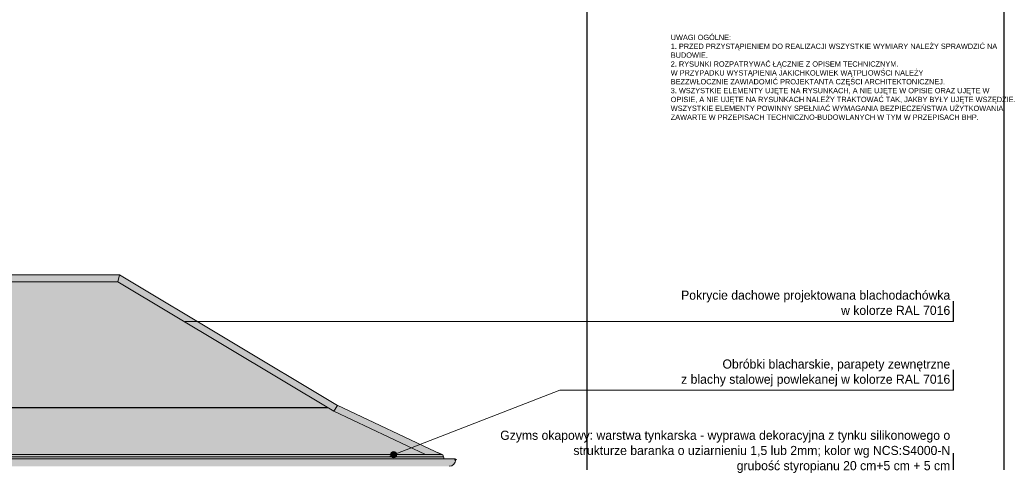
# Model space of a CAD drawing. Header units: millimetres. Extents: x -587 to 33545, y -26688 to 22494.
# Tile 42 of 256: x 4966 to 6262, y 6673 to 7256. Entities that reach past the tile are written whole.
import ezdxf

# ---------------------------------------------------------------- set-up
doc = ezdxf.new("R2010")
doc.units = ezdxf.units.MM
doc.header["$MEASUREMENT"] = 0
doc.layers.add('a3', color=3, linetype='Continuous', lineweight=30, plot=False)
for name, color, linetype, lineweight in [('A_linie widokowe', 5, 'Continuous', 18), ('l.widokowa', 140, 'Continuous', 15), ('l.wypełnien', 253, 'Continuous', 5), ('wymiarowanie', 176, 'Continuous', 9)]:
    doc.layers.add(name, color=color, linetype=linetype, lineweight=lineweight)

msp = doc.modelspace()

# ---------------------------------------------------------------- hatches: boundary and pattern name
at = {"layer": 'l.wypełnien'}
h = msp.add_hatch(dxfattribs=at)
h.set_pattern_fill('SPANTILE', scale=17, angle=180, style=0)
h.set_pattern_definition([(265.0303, (9159.7904, -3768.873), (16.99985222, 204.000017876), [15.699024, -376.776457]), (7e-15, (9158.43, -3784.513), (17, -17), [1.36, -15.64]), (180, (9175.43, -3785.873), (-17, 17), [4.76, -12.24]), (90, (9170.67, -3785.873), (17, 17), [1.7, -15.3]), (270, (9159.79, -3784.173), (-17, -17), [1.7, -15.3]), (180, (9159.79, -3785.873), (-17, 17), [1.36, -15.64]), (180, (9175.43, -3784.513), (-17, 17), [3.4, -13.6]), (94.9697, (9172.0304, -3784.513), (-16.99985222, 204.000017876), [15.699024, -376.776457]), (127.3039, (9172.0304, -3783.663), (220.999760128, -289.00018261), [4.488136, -444.32475]), (161.5651, (9169.3104, -3780.093), (-34.0000074, 16.9999729), [4.300694, -49.458015]), (198.4349, (9165.2304, -3778.733), (34.0000074, 16.9999729), [4.300694, -49.458015]), (232.6961, (9161.1504, -3780.093), (-220.999760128, -289.00018261), [4.488136, -444.32475]), (159.7751, (9168.4604, -3781.283), (186.999953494, -68.000141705), [3.442245, -340.781524]), (200.2249, (9165.2304, -3780.093), (-186.999953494, -68.000141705), [3.442245, -340.781524]), (232.5946, (9162.0004, -3781.283), (-170.000169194, -220.999871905), [3.638153, -360.177725]), (127.4054, (9170.6704, -3784.173), (170.000169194, -220.999871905), [3.638153, -360.177725])])
h.paths.add_polyline_path([(5166.11, 6868.4), (5094.96, 6911.06), (4572.17, 6911.06), (4402.49, 7012.78), (3956.72, 6745.54), (5166.11, 6745.54)])
h.paths.add_polyline_path([(5166.11, 6683.42), (5166.11, 6745.54), (3956.72, 6745.54), (3948.38, 6740.54), (3846.76, 6692.34), (3869.79, 6683.42)])
h.paths.add_polyline_path([(5166.11, 6745.54), (5166.11, 6868.4), (5371.06, 6745.54)])
h.paths.add_polyline_path([(5499.82, 6683.42), (5379.4, 6740.54), (5371.06, 6745.54), (5166.11, 6745.54), (5166.11, 6683.42)])
at = {"layer": 'wymiarowanie'}
msp.add_hatch(color=252, dxfattribs=at).paths.add_polyline_path([(4402.49, 7023.27), (3944.08, 6748.46), (3806.96, 6683.42), (3805.98, 6683.42), (3805.07, 6683), (3803.24, 6677.8), (3788.59, 6677.81), (3787.84, 6677.06, 1), (3796.84, 6668.06), (5530.93, 6668.06, 0.4036982), (5539.7, 6676.52), (5539.18, 6677.81), (5524.54, 6677.8), (5522.71, 6683), (5521.79, 6683.42), (5520.82, 6683.42), (5384.03, 6748.26), (5097.45, 6920.06), (4574.66, 6920.06)])
at = {"layer": 'wymiarowanie', "ltscale": 0.3}
msp.add_hatch(color=256, dxfattribs=at).paths.add_polyline_path([(5453.95, 6683.42, -1), (5462.02, 6683.42, -1)])

# ---------------------------------------------------------------- linework, layer by layer
at = {"layer": 'a3'}
for points in [[(3612.56, 7273.5), (3612.56, 5788.5), (5712.56, 5788.5), (5712.56, 7273.5), (3612.56, 7273.5)], [(4161.67, 7273.5), (4161.67, 5788.5), (6261.67, 5788.5), (6261.67, 7273.5), (4161.67, 7273.5)]]:
    msp.add_lwpolyline(points, dxfattribs=at)
at = {"layer": 'A_linie widokowe', "color": 7, "linetype": 'Continuous', "lineweight": -2}
msp.add_lwpolyline([(3956.72, 6745.54), (5371.06, 6745.54)], dxfattribs=at)
at = {"layer": 'l.widokowa', "color": 7}
for p, q in [((4939.7, 6920.06), (5097.45, 6920.06)), ((5097.45, 6920.06), (5094.96, 6911.06)), ((4572.17, 6911.06), (5094.96, 6911.06)), ((5379.4, 6740.54), (5384.03, 6748.26)), ((5379.4, 6740.54), (5384.03, 6748.26)), ((5539.93, 6677.06), (5541.13, 6676.37))]:
    msp.add_line(p, q, dxfattribs=at)
at = {"layer": 'l.widokowa', "color": 7, "ltscale": 0.3}
msp.add_line((5520.82, 6683.42), (5383.7, 6748.46), dxfattribs=at)
for points in [[(5384.03, 6748.26), (5097.45, 6920.06)], [(5379.4, 6740.54), (5094.96, 6911.06)]]:
    msp.add_lwpolyline(points, dxfattribs=at)
at = {"layer": 'l.widokowa', "color": 7}
for points in [[(5499.82, 6683.42), (5379.4, 6740.54)], [(5516.17, 6686.04), (5522.71, 6683), (5524.54, 6677.8)], [(5516.17, 6686.04), (5522.71, 6683), (5524.54, 6677.8)], [(3788.72, 6677.8), (5345.39, 6677.8)], [(3804.23, 6680.62), (5345.39, 6680.62)], [(5521.79, 6683.42), (3805.98, 6683.42)], [(5521.79, 6683.42), (3806.96, 6683.42)], [(5523.54, 6680.62), (3979.37, 6680.62)], [(5539.05, 6677.8), (3979.37, 6677.8)]]:
    msp.add_lwpolyline(points, dxfattribs=at)
msp.add_circle((5539.18, 6677.06), 0.75, dxfattribs=at)
msp.add_arc((5530.93, 6677.06), 9, 270, 0, dxfattribs=at)
at = {"layer": 'wymiarowanie', "lineweight": 30}
for p, q in [((6194.74, 6858.81), (6194.74, 6885.51)), ((6194.74, 6768.16), (6194.74, 6794.85)), ((6194.74, 6658.59), (6194.74, 6685.29))]:
    msp.add_line(p, q, dxfattribs=at)
at = {"layer": 'wymiarowanie'}
for p, q in [((5183.63, 6858.81), (6194.74, 6858.81)), ((5452.96, 6681.47), (5676.83, 6768.16)), ((5676.83, 6768.16), (6194.74, 6768.16))]:
    msp.add_line(p, q, dxfattribs=at)
at = {"layer": 'wymiarowanie', "ltscale": 0.3}
msp.add_circle((5457.99, 6683.42), 4.04, dxfattribs=at)

# ---------------------------------------------------------------- texts
at = {"color": 7, "insert": (5822.68, 7186.15), "char_height": 7.3248, "width": 465.5268, "attachment_point": 4}
msp.add_mtext('{\\fCentury Gothic|b0|i1|c238|p34;\\P\\pxsm1,ql;\\fCentury Gothic|b0|i0|c238|p34;\\H0.955652x;\\C256;UWAGI OGÓLNE:\\P1. PRZED PRZYSTĄPIENIEM DO REALIZACJI WSZYSTKIE WYMIARY NALEŻY SPRAWDZIĆ NA\\PBUDOWIE.\\P2. \\C7;RYSUNKI ROZPATRYWAĆ ŁĄCZNIE Z OPISEM TECHNICZNYM.\\P\\ps*1,q*;W PRZYPADKU WYSTĄPIENIA JAKICHKOLWIEK WĄTPLIOWŚCI NALEŻY \\PBEZZWŁOCZNIE ZAWIADOMIĆ PROJEKTANTA CZĘŚCI ARCHITEKTONICZNEJ.\\P\\psm1,ql;\\C256;3. WSZYSTKIE ELEMENTY UJĘTE NA RYSUNKACH, A NIE UJĘTE W OPISIE ORAZ UJĘTE W\\POPISIE, A NIE UJĘTE NA RYSUNKACH NALEŻY TRAKTOWAĆ TAK, JAKBY BYŁY UJĘTE WSZĘDZIE.\\PWSZYSTKIE ELEMENTY POWINNY SPEŁNIAĆ WYMAGANIA BEZPIECZEŃSTWA UŻYTKOWANIA\\PZAWARTE W PRZEPISACH TECHNICZNO-BUDOWLANYCH W TYM W PRZEPISACH BHP.}', dxfattribs=at)
at = {"layer": 'wymiarowanie', "char_height": 12, "width": 621.5287, "attachment_point": 1}
for s, insert in [('\\pxqr;{\\fCentury Gothic|b0|i0|c238|p34;Pokrycie dachowe projektowana blachodachówka\\Pw kolorze RAL 7016}', (5568.96, 6899.36)), ('\\pxqr;{\\fCentury Gothic|b0|i0|c238|p34;Obróbki blacharskie, parapety zewnętrzne\\P z blachy stalowej powlekanej w kolorze RAL 7016}', (5568.96, 6808.71)), ('\\pxqr;{\\fCentury Gothic|b0|i0|c238|p34;Gzyms okapowy: warstwa tynkarska - wyprawa dekoracyjna z tynku silikonowego o strukturze baranka o uziarnieniu 1,5 lub 2mm; kolor wg NCS:S4000-N\\Pgrubość styropianu 20 cm+5 cm + 5 cm\\P }', (5568.96, 6714.93))]:
    msp.add_mtext(s, dxfattribs=dict(at, insert=insert))

doc.saveas('drawing.dxf')
